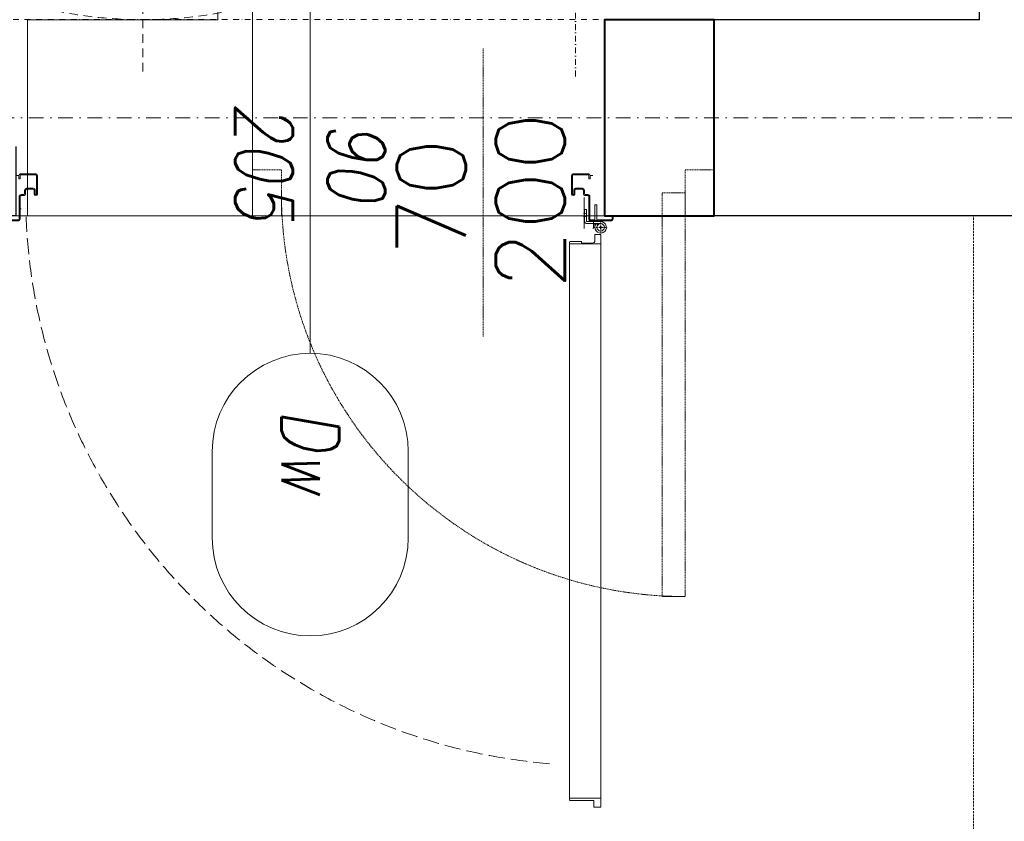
# Model space of a CAD drawing. Header units: millimetres. Extents: x -1893473 to 1546619, y -568027 to 942944.
# Tile 19 of 256: x 150453 to 152160, y -500284 to -498894. Entities that reach past the tile are written whole.
import ezdxf
from ezdxf.enums import TextEntityAlignment as Align

# ---------------------------------------------------------------- set-up
doc = ezdxf.new("R2010")
doc.units = ezdxf.units.MM
doc.header["$LTSCALE"] = 0.2
for name, pattern in [('216-500', [2.5, 1.5, -1]), ('CENTER', [0.6, 0.375, -0.075, 0.075, -0.075]), ('DASHDOT', [25.4, 12.7, -6.35, 0, -6.35]), ('HIDDEN', [9.525, 6.35, -3.175]), ('Hidden Line', [391.222223, 282.222223, -109]), ('HIDDEN2', [4.7625, 3.175, -1.5875]), ('STRICHPUNKTX2', [2, 1, -0.5, 0, -0.5])]:
    doc.linetypes.add(name, pattern=pattern)
doc.layers.get('0').update_dxf_attribs({"lineweight": 0})
for name, color, linetype, lineweight in [('!! 0_ Istn-sciany', 7, 'Continuous', 30), ('!! 0_ Istn-widok', 1, 'Continuous', 15), ('!! 0_Opis_pom', 9, 'Continuous', 13), ('!! 0_Osie', 1, 'DASHDOT', 13), ('!! 1_OPIS POM NOWE', 140, 'Continuous', 5), ('!! 1_PROJ Sciany', 2, 'Continuous', 40), ('!! 2  nowe sciany - remont', 2, 'Continuous', 35), ('!! 2_Drzwi - nowe remont', 33, 'Continuous', 9), ('!! 2_drzwi opis', 151, 'Continuous', 9), ('!! 2_wypos-sanitarne', 240, 'Continuous', 9), ('!! wymiary osi', 250, 'Continuous', 9), ('P-Opis nadproża', 150, 'Continuous', 9), ('P-Osie', 1, 'DASHDOT', 18)]:
    doc.layers.add(name, color=color, linetype=linetype, lineweight=lineweight)
doc.layers.add('!! 2_WYBURZENIA DO REMONTU', color=7, linetype='Continuous', lineweight=0, true_color=0x4d4d4d, plot=False)
doc.layers.add('Powierzchnia', color=140, linetype='Continuous', lineweight=5, plot=False)
doc.styles.add('50', font='ROMANS.shx', dxfattribs={"width": 0.8, "height": 10})
doc.styles.add('ARCHETYP', font='romans.shx', dxfattribs={"height": 15})
doc.styles.add('ARIAL', font='tahoma.ttf')
doc.styles.add('TXT', font='simplex.shx')
doc.dimstyles.new('DIM50', dxfattribs={"dimscale": 5, "dimtxt": 2.5, "dimasz": 1.5, "dimexe": 0, "dimexo": 0, "dimgap": 0.5, "dimtad": 1, "dimdec": 4, "dimrnd": 0.5, "dimdsep": 46, "dimtxsty": 'TXT', "dimblk1": 'TICK1', "dimblk2": 'TICK1', "dimsah": 1, "dimcen": 0, "dimse1": 1, "dimse2": 1, "dimclrd": 1, "dimclre": 7, "dimclrt": 9, "dimadec": 0, "dimazin": 0, "dimtfac": 1, "dimtdec": 4, "dimtmove": 2, "dimatfit": 3, "dimldrblk": 'TICK1', "dimfxl": 1, "dimtolj": 1, "dimarcsym": 0})

# ---------------------------------------------------------------- blocks, each defined once
blk = doc.blocks.new('1_ok-opis')
blk.add_line((0, 111.61), (0, 50))
for points in [[(-17, 128.61), (-17, 143.61)], [(17, 128.61), (17, 143.61)]]:
    blk.add_lwpolyline(points)
for centre, start, end in [((0, 143.61), 0, 180), ((0, 128.61), 180, 0)]:
    blk.add_arc(centre, 17, start, end)
at = {"style": 'ARCHETYP'}
for tag, height, rotation, p in [('NR', 12, 90, (0, 136.9)), ('NR', 12, 270, (0, 136.9)), ('SZEROKOŚĆ', 10, 90, (-8, 78.29)), ('SZEROKOŚĆ', 10, 270, (8, 78.29)), ('WYSOKOŚĆ', 10, 270, (-8, 78.29)), ('WYSOKOŚĆ', 10, 90, (8, 78.29))]:
    blk.add_attdef(tag, text='', height=height, rotation=rotation, dxfattribs=at).set_placement(p, align=Align.MIDDLE)
blk = doc.blocks.new('BLOK OSI')
at = {"layer": 'P-Osie'}
blk.add_lwpolyline([(48624.31, -198134.59), (52188.53, -198134.59)], dxfattribs=at)
blk = doc.blocks.new('zaw-dr-90-p')
at = {"color": 2, "linetype": 'CENTER', "ltscale": 0.2}
for p, q in [((24.5, 24), (31, 24)), ((24.5, 19), (31, 19)), ((12, 0), (-12, 0)), ((0, 12), (0, -12))]:
    blk.add_line(p, q, dxfattribs=at)
at = {"ltscale": 0.2}
for p, q in [((10, 12), (6.5, 12)), ((10, 0), (10, 6.5))]:
    blk.add_line(p, q, dxfattribs=at)
blk.add_lwpolyline([(10, 10), (10, 39), (6.5, 39), (6.5, 10)], dxfattribs=at)
blk.add_lwpolyline([(0, 6.5), (23.5, 6.5, 0.414214), (28, 11), (28, 31), (24.5, 31), (24.5, 11, -0.414214), (23.5, 10), (0, 10, 4.561698), (7.6, 6.5), (4.9, 4.2)], format="xyb", dxfattribs=at)
blk.add_lwpolyline([(-0.2, -0.2), (-2.5, -0.2), (-2.5, 0.2), (-0.2, 0.2), (-0.2, 2.5), (0.2, 2.5), (0.2, 0.2), (2.8, 0.2), (2.8, -0.2), (0.2, -0.2), (0.2, -2.8), (-0.2, -2.8)], close=True)
blk.add_circle((0, 0), 6.5, dxfattribs=at)
blk = doc.blocks.new('drzwi 90- sc 12')
for p, q in [((-13616.12, 20410.26), (-13616.12, 20411.46)), ((-13616.12, 20411.46), (-13615.02, 20411.46)), ((-13614.92, 20411.36), (-13614.92, 20313.77)), ((-13620.32, 20410.16), (-13620.32, 20313.77)), ((-13614.92, 20409.86), (-13620.32, 20409.86)), ((-13616.12, 20410.26), (-13620.22, 20410.26)), ((-13616.12, 20410.26), (-13620, 20410.26)), ((-13618.17, 20410.26), (-13616.22, 20410.26)), ((-13618.17, 20410.26), (-13616.22, 20410.26)), ((-13620.32, 20313.47), (-13620.32, 20317.97)), ((-13614.92, 20312.27), (-13614.92, 20317.97)), ((-13614.92, 20313.77), (-13620.32, 20313.77)), ((-13618.22, 20313.37), (-13620.22, 20313.37)), ((-13618.22, 20313.67), (-13618.22, 20313.37)), ((-13618.22, 20313.67), (-13616.42, 20313.67)), ((-13615.92, 20313.17), (-13615.92, 20312.17)), ((-13615.92, 20312.17), (-13615.02, 20312.17)), ((-13617.77, 20311.12), (-13617.77, 20305.72)), ((-13617.77, 20311.12), (-13617.77, 20305.72)), ((-13616.17, 20309.92), (-13616.17, 20311.02)), ((-13616.17, 20309.92), (-13617.37, 20309.92)), ((-13715.57, 20308.32), (-13715.57, 20308.56)), ((-13715.57, 20307.69), (-13715.57, 20308.56)), ((-13715.57, 20307.82), (-13715.57, 20308.56)), ((-13715.57, 20307.72), (-13715.37, 20307.72)), ((-13715.77, 20301.96), (-13716.27, 20301.96)), ((-13616.77, 20301.96), (-13616.27, 20301.96))]:
    blk.add_line(p, q)
for points in [[(-13665.27, 20284.96), (-13665.27, 20325.83)], [(-13615.57, 20309.64), (-13615.32, 20309.64), (-13615.32, 20309.82), (-13616.32, 20309.82), (-13616.32, 20309.64), (-13615.92, 20309.64)]]:
    blk.add_lwpolyline(points)
at = {"lineweight": 30}
for points in [[(-13716.27, 20308.92), (-13721.27, 20308.92)], [(-13716.27, 20308.92), (-13716.27, 20296.92)], [(-13614.27, 20308.92), (-13609.27, 20308.92)], [(-13614.27, 20308.92), (-13614.27, 20296.92)]]:
    blk.add_lwpolyline(points, dxfattribs=at)
at = {"ltscale": 0.2}
for points in [[(-13715.57, 20307.51), (-13715.57, 20309.48, 0.414214), (-13715.91, 20309.82), (-13719.43, 20309.82, 0.414214), (-13719.77, 20309.48), (-13719.77, 20308.92), (-13719.59, 20308.92), (-13719.59, 20309.48, -0.414214), (-13719.43, 20309.64), (-13716.97, 20309.64)], [(-13716.97, 20309.64), (-13715.91, 20309.64, -0.414214), (-13715.75, 20309.48), (-13715.75, 20307.51)], [(-13615.92, 20309.64), (-13616.63, 20309.64, 0.414214), (-13616.79, 20309.48), (-13616.79, 20305.58, -0.414214), (-13617.13, 20305.24), (-13617.58, 20305.24, 0.414214), (-13617.74, 20305.08), (-13617.74, 20304.48, -0.414214), (-13618.08, 20304.14), (-13619.26, 20304.14, -0.414214), (-13619.6, 20304.48), (-13619.6, 20305.15, 1), (-13619.79, 20305.15), (-13619.79, 20301.96, 0.414214), (-13619.63, 20301.8), (-13617.11, 20301.8, 0.414214), (-13616.95, 20301.96), (-13616.95, 20302.52), (-13616.77, 20302.52), (-13616.77, 20301.96, -0.414214), (-13617.11, 20301.62), (-13619.63, 20301.62, -0.414214), (-13619.97, 20301.96), (-13619.97, 20305.15, -1), (-13619.42, 20305.15), (-13619.42, 20304.48, 0.414214), (-13619.26, 20304.32), (-13618.08, 20304.32, 0.414214), (-13617.92, 20304.48), (-13617.92, 20305.08, -0.414214), (-13617.58, 20305.42), (-13617.13, 20305.42, 0.414214), (-13616.97, 20305.58), (-13616.97, 20309.48, -0.414214), (-13616.63, 20309.82), (-13613.11, 20309.82, -0.414214), (-13612.77, 20309.48), (-13612.77, 20308.92), (-13612.95, 20308.92), (-13612.95, 20309.48, 0.414214), (-13613.11, 20309.64), (-13615.57, 20309.64)], [(-13715.75, 20307.76), (-13715.75, 20305.58, 0.414214), (-13715.41, 20305.24), (-13714.96, 20305.24, -0.414214), (-13714.8, 20305.08), (-13714.8, 20304.48, 0.414214), (-13714.46, 20304.14), (-13713.28, 20304.14, 0.414214), (-13712.94, 20304.48), (-13712.94, 20305.15, -1), (-13712.75, 20305.15), (-13712.75, 20301.96, -0.414214), (-13712.91, 20301.8), (-13715.43, 20301.8, -0.414214), (-13715.59, 20301.96), (-13715.59, 20302.52), (-13715.77, 20302.52), (-13715.77, 20301.96, 0.414214), (-13715.43, 20301.62), (-13712.91, 20301.62, 0.414214), (-13712.57, 20301.96), (-13712.57, 20305.15, 1), (-13713.12, 20305.15), (-13713.12, 20304.48, -0.414214), (-13713.28, 20304.32), (-13714.46, 20304.32, -0.414214), (-13714.62, 20304.48), (-13714.62, 20305.08, 0.414214), (-13714.96, 20305.42), (-13715.41, 20305.42, -0.414214), (-13715.57, 20305.58), (-13715.57, 20307.64)]]:
    blk.add_lwpolyline(points, format="xyb", dxfattribs=at)
blk.add_lwpolyline([(-13616.79, 20308.82), (-13616.97, 20308.82), (-13616.97, 20307.42), (-13616.79, 20307.42)], close=True)
for centre, radius, start, end in [((-13615.02, 20411.36), 0.1, 0, 90), ((-13620.22, 20410.16), 0.1, 90, 180), ((-13620.22, 20313.47), 0.1, 180, 270), ((-13616.42, 20313.17), 0.5, 0, 90), ((-13615.02, 20312.27), 0.1, 270, 0), ((-13616.27, 20311.02), 0.1, 0, 90)]:
    blk.add_arc(centre, radius, start, end)
at = {"linetype": 'Hidden Line', "lineweight": 9, "ltscale": 0.05}
blk.add_arc((-13615.5, 20305.14), 99.12, 94.8005, 177.6944, dxfattribs=at)
at = {"xscale": 0.09999999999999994, "yscale": 0.09999999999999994, "zscale": 0.09999999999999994, "rotation": 180.0000000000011}
blk.add_blockref('zaw-dr-90-p', (-13614.92, 20310.92), dxfattribs=at)
blk = doc.blocks.new('gvb')
at = {"linetype": 'STRICHPUNKTX2', "ltscale": 5}
for p, q in [((130664.97, 14667.75), (130664.97, 14497.75)), ((130814.97, 14667.75), (130814.97, 14497.75)), ((130654.97, 14657.75), (130824.97, 14657.75)), ((130654.97, 14507.75), (130824.97, 14507.75))]:
    blk.add_line(p, q, dxfattribs=at)
at = {"linetype": '216-500', "ltscale": 5}
for p, q in [((130739.97, 14667.75), (130739.97, 14497.75)), ((130654.97, 14582.75), (130824.97, 14582.75)), ((130705.62, 14537.29), (130705.62, 14578.9))]:
    blk.add_line(p, q, dxfattribs=at)
for points in [[(130727.92, 14612.92), (130709.37, 14612.92)], [(130727.92, 14578.9), (130752.56, 14578.9), (130752.56, 14611.05)], [(130701.49, 14604.79), (130701.49, 14603.03), (130727.92, 14603.03)], [(130727.92, 14603.03), (130727.92, 14588.79)], [(130727.92, 14588.79), (130701.75, 14588.8)], [(130727.92, 14588.79), (130713.68, 14588.79)], [(130705.62, 14578.9), (130737.03, 14578.9)]]:
    blk.add_lwpolyline(points, dxfattribs=at)
blk.add_lwpolyline([(130701.75, 14588.8, 0.400619), (130695.72, 14582.06), (130695.72, 14529.31)], format="xyb", dxfattribs=at)
at = {"linetype": '216-500', "ltscale": 2}
blk.add_lwpolyline([(130713.68, 14588.79), (130713.68, 14588.79)], dxfattribs=at)
at = {"linetype": '216-500', "ltscale": 5}
for centre, radius in [((130739.97, 14582.75), 75), ((130740.04, 14640.53), 11.41), ((130753.4, 14560.11), 30.82), ((130753.4, 14560.11), 29.13)]:
    blk.add_circle(centre, radius, dxfattribs=at)
for centre, radius, start, end in [((130740.13, 14610.57), 12.44, 2.2135, 169.0878), ((130696.81, 14538.09), 8.85, 262.981, 5.2099)]:
    blk.add_arc(centre, radius, start, end, dxfattribs=at)
at = {"linetype": '216-500', "ltscale": 2}
blk.add_arc((130710.53, 14603.91), 9.09, 97.3287, 185.5564, dxfattribs=at)
blk = doc.blocks.new('TICK1')
at = {"color": 2}
blk.add_line((-1, -1), (1, 1), dxfattribs=at)
at = {"color": 0}
for p, q in [((0, 0), (-1, 0)), ((0, -1.4), (0, 1.4))]:
    blk.add_line(p, q, dxfattribs=at)
blk = doc.blocks.new('*D1409')
at = {"layer": '!! wymiary osi', "color": 1, "lineweight": -2, "transparency": 16777216}
blk.add_line((280672.2, -504365.6), (280357.2, -504365.6), dxfattribs=at)
at = {"layer": 'DEFPOINTS', "color": 0, "transparency": 16777216}
for p in [(280349.7, -504365.6), (280349.7, -504793.7), (280679.7, -504793.7)]:
    blk.add_point(p, dxfattribs=at)
at = {"layer": '!! wymiary osi', "color": 1, "lineweight": -2, "transparency": 16777216, "xscale": 7.5, "yscale": 7.5, "zscale": 7.5, "rotation": 180}
blk.add_blockref('TICK1', (280349.7, -504365.6), dxfattribs=at)
at = {"layer": '!! wymiary osi', "color": 1, "lineweight": -2, "transparency": 16777216, "xscale": 7.5, "yscale": 7.5, "zscale": 7.5}
blk.add_blockref('TICK1', (280679.7, -504365.6), dxfattribs=at)
at = {"layer": '!! wymiary osi', "color": 9, "transparency": 16777216, "insert": (280514.7, -504356.8), "char_height": 12.5, "attachment_point": 5, "style": 'TXT'}
blk.add_mtext('\\A1;330', dxfattribs=at)
blk = doc.blocks.new('*D1410')
at = {"layer": '!! wymiary osi', "color": 1, "lineweight": -2, "transparency": 16777216}
blk.add_line((280342.2, -504365.6), (279707.2, -504365.6), dxfattribs=at)
at = {"layer": 'DEFPOINTS', "color": 0, "transparency": 16777216}
for p in [(279699.7, -504365.6), (279699.7, -504793.7), (280349.7, -504793.7)]:
    blk.add_point(p, dxfattribs=at)
at = {"layer": '!! wymiary osi', "color": 1, "lineweight": -2, "transparency": 16777216, "xscale": 7.5, "yscale": 7.5, "zscale": 7.5, "rotation": 180}
blk.add_blockref('TICK1', (279699.7, -504365.6), dxfattribs=at)
at = {"layer": '!! wymiary osi', "color": 1, "lineweight": -2, "transparency": 16777216, "xscale": 7.5, "yscale": 7.5, "zscale": 7.5}
blk.add_blockref('TICK1', (280349.7, -504365.6), dxfattribs=at)
at = {"layer": '!! wymiary osi', "color": 9, "transparency": 16777216, "insert": (280024.7, -504356.8), "char_height": 12.5, "attachment_point": 5, "style": 'TXT'}
blk.add_mtext('\\A1;650', dxfattribs=at)
blk = doc.blocks.new('A$C2EB40A8D')
at = {"layer": '!! 0_ Istn-sciany'}
for points in [[(-11551.12989, -4492.48603), (-11551.12989, 937.51397)], [(-12011.12989, -4832.48603), (-12011.12989, -4492.48603)], [(-12011.12989, -4832.48603), (-12011.12989, -4492.48603)], [(-11551.12989, -4492.48603), (-12011.12989, -4492.48603)], [(-11041.12989, -4832.48602), (-12011.12989, -4832.48603)], [(-11041.12989, -4832.48602), (-12011.12989, -4832.48603)]]:
    blk.add_lwpolyline(points, dxfattribs=at)
at = {"layer": '!! 0_ Istn-widok', "linetype": 'HIDDEN', "ltscale": 3}
blk.add_lwpolyline([(-11561.12989, -6462.48603), (-11561.12989, -4832.48603)], dxfattribs=at)
blk.add_lwpolyline([(-11561.12989, -6462.48603), (-11561.12989, -4832.48603)], dxfattribs=at)
at = {"layer": '!! 1_PROJ Sciany'}
blk.add_lwpolyline([(-12201.12989, -4832.48603), (-12011.12989, -4832.48603), (-12011.12989, -4492.48603), (-12201.12989, -4492.48603)], close=True, dxfattribs=at)
at = {"layer": '!! 2  nowe sciany - remont'}
blk.add_lwpolyline([(-12201.12989, -4832.48603), (-12011.12989, -4832.48603), (-12011.12989, -4492.48603), (-12201.12989, -4492.48603)], close=True, dxfattribs=at)
at = {"layer": '!! 2_WYBURZENIA DO REMONTU'}
blk.add_lwpolyline([(-13201.12989, -4832.48603), (-12811.12989, -4832.48603), (-12811.12989, -3692.48603), (-11551.12989, -3692.48603), (-11551.12989, -3572.48603), (-12871.12989, -3572.48603), (-12871.12989, -4492.48603), (-13201.12989, -4492.48603)], close=True, dxfattribs=at)
blk.add_lwpolyline([(-13201.12989, -4832.48603), (-12811.12989, -4832.48603), (-12811.12989, -3692.48603), (-11551.12989, -3692.48603), (-11551.12989, -3572.48603), (-12871.12989, -3572.48603), (-12871.12989, -4492.48603), (-13201.12989, -4492.48603)], close=True, dxfattribs=at)
at = {"layer": '!! 2_WYBURZENIA DO REMONTU', "linetype": 'HIDDEN2', "ltscale": 3}
for points in [[(-12871.12989, -4492.48603), (-12871.12989, -3572.48603)], [(-12871.12989, -4492.48603), (-13201.12989, -4492.48603)], [(-12871.12989, -4492.48603), (-13201.12989, -4492.48603)], [(-12811.12989, -4832.48603), (-12811.12989, -4492.48603)], [(-12811.12989, -4832.48603), (-12811.12989, -4492.48603)], [(-12411.12989, -4542.48603), (-12411.12989, -5042.48603)], [(-12811.12989, -4832.48603), (-13201.12989, -4832.48603)], [(-12811.12989, -4832.48603), (-13201.12989, -4832.48603)]]:
    blk.add_lwpolyline(points, dxfattribs=at)
at = {"layer": '!! 2_WYBURZENIA DO REMONTU'}
blk.add_lwpolyline([(-13201.12989, -4492.48603), (-13201.12989, -4832.48603)], dxfattribs=at)
blk.add_lwpolyline([(-13201.12989, -4492.48603), (-13201.12989, -4832.48603)], dxfattribs=at)
at = {"layer": '!! 2_WYBURZENIA DO REMONTU', "linetype": 'HIDDEN2', "ltscale": 3}
for points in [[(-12761.12989, -4752.48603), (-12811.12989, -4752.48603), (-12811.12989, -4832.48603), (-12761.12989, -4832.48603)], [(-12761.12989, -4752.48603), (-12811.12989, -4752.48603), (-12811.12989, -4832.48603), (-12761.12989, -4832.48603)], [(-12061.12989, -4752.48603), (-12011.12989, -4752.48603), (-12011.12989, -4832.48603), (-12061.12989, -4832.48603)], [(-12061.12989, -4752.48603), (-12011.12989, -4752.48603), (-12011.12989, -4832.48603), (-12061.12989, -4832.48603)], [(-12101.12989, -5492.48603), (-12101.12989, -4792.48603), (-12061.12989, -4792.48603), (-12061.12989, -5492.48603)], [(-12101.12989, -5492.48603), (-12101.12989, -4792.48603), (-12061.12989, -4792.48603), (-12061.12989, -5492.48603)]]:
    blk.add_lwpolyline(points, close=True, dxfattribs=at)
blk.add_arc((-12061.12989, -4792.48603), 700, 180.00000004, 270.00000004, dxfattribs=at)
blk.add_arc((-12061.12989, -4792.48603), 700, 180.00000004, 270.00000004, dxfattribs=at)
at = {"layer": 'Powierzchnia'}
blk.add_lwpolyline([(-3311.12989, -6462.48603), (-22401.12989, -6462.48603), (-22401.12989, -4832.48603), (-3311.12989, -4832.48603)], close=True, dxfattribs=at)
at = {"layer": '!! 0_Osie', "xscale": 10, "yscale": 10, "zscale": 10}
blk.add_blockref('BLOK OSI', (-516748.24414, 1976683.397), dxfattribs=at)
at = {"layer": '!! 2_Drzwi - nowe remont', "xscale": -10, "yscale": 10, "zscale": 10, "rotation": 180}
blk.add_blockref('drzwi 90- sc 12', (123941.56715, 198256.75737), dxfattribs=at)
at = {"layer": '!! 2_drzwi opis'}
ref = blk.add_blockref('1_ok-opis', (-12711.12954, -3954.70186), dxfattribs=dict(at, xscale=10, yscale=10, zscale=10, rotation=180.0000036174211))
ref.add_attrib('WYSOKOŚĆ', '205', dxfattribs={"layer": '0', "height": 100, "rotation": 90.00000362, "style": '50', "oblique": 10, "text_generation_flag": 6, "width": 0.8}).set_placement((-12791.12949, -4737.61039), align=Align.MIDDLE)
ref.add_attrib('SZEROKOŚĆ', '90', dxfattribs={"layer": '0', "height": 100, "rotation": 90.00000362, "style": '50', "oblique": 10, "text_generation_flag": 6, "width": 0.8}).set_placement((-12631.12949, -4737.61038), align=Align.MIDDLE)
ref.add_attrib('NR', 'Dw', dxfattribs={"layer": '0', "height": 100, "rotation": 90.00000362, "style": '50', "oblique": 10, "text_generation_flag": 6, "width": 0.8}).set_placement((-12711.12946, -5240.8143), align=Align.MIDDLE)
at = {"layer": '!! 2_wypos-sanitarne', "xscale": -10, "yscale": 10, "zscale": 10}
blk.add_blockref('gvb', (1294398.5558, -149569.93448), dxfattribs=at)
at = {"layer": '!! 0_Opis_pom', "ltscale": 0.7, "style": 'ARIAL'}
for tag, p in [('B1,21', (-891.77727, 31796.97458)), ('A1,16', (-13651.31084, 31587.95236)), ('B1,19', (-5798.61305, 31587.22944)), ('B1/17', (-9701.43347, 31565.05244)), ('1,23', (10805.41388, 31565.05244)), ('1,22', (4526.58954, 31507.65132)), ('A1,1', (-16866.13618, 31459.3792)), ('B1,18', (-7791.62894, 31330.08444)), ('B1,20', (-2961.4347, 31167.05787)), ('A1,6', (-19287.17717, 30923.71998)), ('B1,1', (14135.63445, 30913.92963)), ('B1,3', (17346.74696, 30023.81022)), ('B1,4', (29817.71501, 29157.67457)), ('A1,5', (-23454.5385, 28820.77901)), ('A1,2', (-17502.57721, 28602.57524)), ('B1,2D', (2616.16402, 28559.52261)), ('A1,15', (-13651.31084, 28261.46046)), ('B1,4', (29883.58177, 28158.35876)), ('B1,2B', (18801.54781, 27650.12382)), ('B1,2A', (13086.7373, 27376.04393)), ('A1,3', (-16846.27912, 25980.40356)), ('B1,8', (9089.53994, 25356.27639)), ('B1,6', (31915.87888, 23754.79829)), ('A1,4', (-24010.17576, 23559.17399)), ('B1,14', (-11621.32288, 23261.44183)), ('B1,13', (-3080.55208, 22924.09997)), ('B1,5', (29245.49088, 22896.69268)), ('B1,10', (3982.60923, 22874.21277)), ('B1,9', (5634.43488, 22623.92098)), ('B1,2C', (13327.26639, 22378.5328)), ('B1,7', (16398.41175, 22348.28836)), ('B1,11', (5553.20442, 20939.83877)), ('B1,12', (3693.27174, 20628.72148)), ('C1,3', (5969.08376, 16336.01084)), ('C1,2', (11955.93711, 11671.55655)), ('C1,1', (15659.17205, 11415.94196)), ('C1,4', (5140.00888, 9205.5831)), ('C1,5', (5680.4486, 6154.54995)), ('C1,10', (16327.05085, 6080.66085)), ('C1,9', (16526.57171, 3173.45283)), ('C1,6', (6367.37903, 2771.84181)), ('D0,18', (-1981.87701, -110.73158)), ('D0,7', (-13531.42299, -1159.67649)), ('C1,7', (7275.77161, -1303.00991)), ('D0,17', (2064.87671, -1345.69113)), ('D0,3', (-9324.21674, -1442.63631)), ('D0,6', (-17529.61851, -1957.37463)), ('D0,10', (-21369.4432, -2140.60378)), ('D,09', (-12990.08379, -2746.32902)), ('D0,2', (-5516.19514, -3101.87722)), ('D0,16', (2266.73061, -3284.15369)), ('D0,8', (-14357.79539, -3567.69719)), ('D0,5', (-10461.54478, -3629.26575)), ('D0,4', (-8396.53404, -4353.7937)), ('D0,15', (1974.41895, -5205.84774)), ('D0,1', (-5633.49598, -5662.48534)), ('D0,11', (-23334.09291, -6045.78706)), ('D0,12', (-22436.85763, -9302.9678)), ('D0,13', (-22436.85763, -11581.16526)), ('D0,14', (-13645.94445, -11884.57769))]:
    blk.add_attdef(tag, text='', height=119.68, dxfattribs=at).set_placement(p, align=Align.MIDDLE_CENTER)
at = {"layer": '!! 1_OPIS POM NOWE', "style": 'ARIAL'}
for tag, p in [('C1.7A', (7769.3756, 685.765)), ('C1.7C', (7655.80151, -2045.04756)), ('C1.8B', (10935.93068, -2107.41983)), ('C1.8A', (13897.39715, -2120.69016)), ('C1.7B', (8274.43201, -3270.18959)), ('E1.2', (16701.02923, -5331.07351)), ('E1.5E', (21974.23379, -5463.99012)), ('E1.5D', (24989.27391, -5785.36474)), ('E1.1', (8357.81567, -5851.01076)), ('E1.5C', (25222.53959, -6394.64172)), ('E1.5B', (27694.70831, -7009.86571)), ('E1.6', (5279.46063, -8141.28746)), ('E1.5A', (25547.9555, -8495.18994)), ('E1.5G', (23977.19473, -9792.46695)), ('E1.5F', (22414.7084, -9822.66389)), ('E1,4', (13935.69867, -10458.20073)), ('E1.5L', (28030.8296, -11267.7725)), ('E1.3', (5639.18862, -11994.01941)), ('E1.5H', (23988.49716, -12231.38049)), ('E1.5K', (27714.73934, -12977.98364)), ('E1.5I', (22290.68736, -13989.9049)), ('E1.5J', (27095.71534, -16088.17469))]:
    blk.add_attdef(tag, text='', height=119.68, dxfattribs=at).set_placement(p, align=Align.MIDDLE_CENTER)
at = {"layer": '!! 2_WYBURZENIA DO REMONTU', "linetype": 'HIDDEN2', "ltscale": 3, "style": 'ARCHETYP'}
for s, p in [('200', (-12269.65853, -4960.52679)), ('70', (-12441.12989, -4902.71411))]:
    blk.add_text(s, height=120, rotation=89.99999996, dxfattribs=at).set_placement(p)
at = {"layer": '!! wymiary osi'}
for base, p1, p2, picture, middle in [((-12201.12989, -4064.32162), (-11551.12989, -4492.48603), (-12201.12989, -4492.47941), '*D1410', (-11876.12989, -4055.57162)), ((-11551.12989, -4064.32162), (-11221.12989, -4492.48602), (-11551.12989, -4492.48603), '*D1409', (-11386.12989, -4055.57162))]:
    dim = blk.add_linear_dim(base=base, p1=p1, p2=p2, dimstyle='DIM50', dxfattribs=at)
    dim.commit()
    dim.dimension.update_dxf_attribs({"geometry": picture, "text_midpoint": middle, "insert": (-291900.79406, 500301.26018)})

msp = doc.modelspace()

# ---------------------------------------------------------------- block references
at = {"layer": 'P-Opis nadproża', "color": 4}
msp.add_blockref('A$C2EB40A8D', (163667.94092, -494401.63474), dxfattribs=at)

doc.saveas('drawing.dxf')
